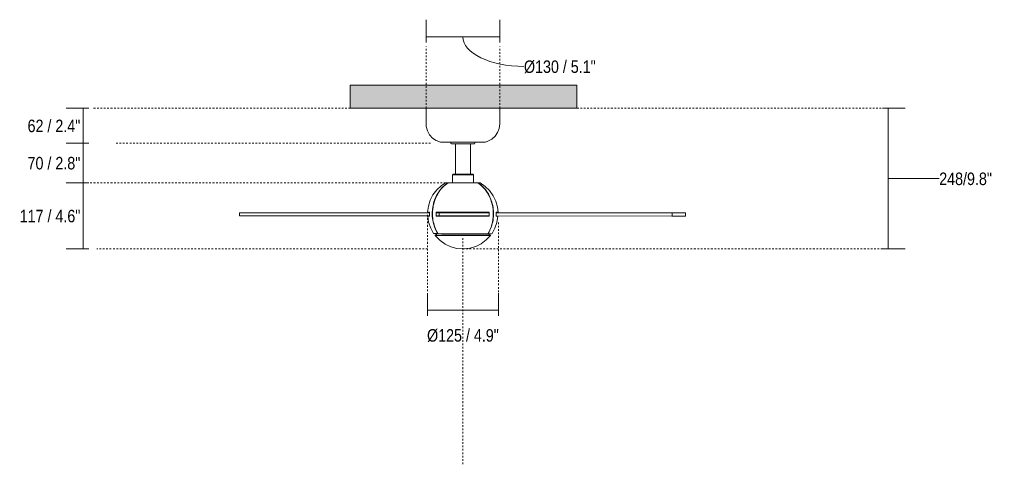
# Model space of a CAD drawing. Header units: millimetres. Extents: x 5811 to 10850, y -1208 to 7072.
# Tile 2 of 3: x 5811 to 7549, y 1372 to 2156. Entities that reach past the tile are written whole.
import ezdxf

# ---------------------------------------------------------------- set-up
doc = ezdxf.new("R2010")
doc.units = ezdxf.units.MM
doc.linetypes.add('Dash', pattern=[6, 3, -3])
for name, color, linetype, lineweight in [('Aparatos eléctricos', 7, 'Continuous', 9), ('Cotas', 7, 'Continuous', 9), ('Cotas-10', 7, 'Continuous', 9), ('Techos', 7, 'Continuous', 9)]:
    doc.layers.add(name, color=color, linetype=linetype, lineweight=lineweight)
doc.layers.add('Lighthing Fixture Dim Grey Dash', color=7, linetype='Dash', lineweight=9, true_color=0xd2d2d2)
doc.styles.add('Arial Narrow', font='ARIALN.TTF', dxfattribs={"height": 22})
doc.dimstyles.new('FARO_-_2_2mm_Arial_Narrow_mm_Inch_Horiz', dxfattribs={"dimscale": 304.8, "dimtxt": 22.515481, "dimasz": 0, "dimexe": 0.098425, "dimexo": 0.0625, "dimgap": 0.016404, "dimtad": 3, "dimtih": 1, "dimtoh": 1, "dimdec": 0, "dimzin": 0, "dimdsep": 46, "dimtxsty": 'Arial Narrow', "dimblk1": 'NONE', "dimblk2": 'NONE', "dimsah": 1, "dimcen": 0.09, "dimadec": 0, "dimazin": 0, "dimtfac": 1, "dimtdec": 4, "dimtix": 1, "dimtmove": 0, "dimatfit": 3, "dimfxl": 0.032808, "dimfxlon": 1, "dimtvp": 1, "dimtolj": 1, "dimtzin": 0, "dimarcsym": 2})
doc.dimstyles.new('FARO_-_2_2mm_Arial_Narrow_mm_Inch_Left', dxfattribs={"dimscale": 304.8, "dimtxt": 22.515481, "dimasz": 0, "dimexe": 0.098425, "dimexo": 0.0625, "dimgap": 0.016404, "dimtad": 1, "dimdec": 0, "dimzin": 0, "dimdsep": 46, "dimtxsty": 'Arial Narrow', "dimblk1": 'NONE', "dimblk2": 'NONE', "dimsah": 1, "dimcen": 0.09, "dimadec": 0, "dimazin": 0, "dimtfac": 1, "dimtdec": 4, "dimtix": 1, "dimtmove": 1, "dimatfit": 3, "dimfxl": 0.032808, "dimfxlon": 1, "dimtvp": 1, "dimtolj": 1, "dimtzin": 0, "dimarcsym": 2})
doc.dimstyles.new('FARO_-_2_2mm_Arial_Narrow_mm_Inch_Left_H', dxfattribs={"dimscale": 304.8, "dimtxt": 22.515481, "dimasz": 0, "dimexe": 0.098425, "dimexo": 0.0625, "dimgap": 0.016404, "dimtad": 3, "dimtih": 1, "dimtoh": 1, "dimdec": 0, "dimzin": 0, "dimdsep": 46, "dimtxsty": 'Arial Narrow', "dimblk1": 'NONE', "dimblk2": 'NONE', "dimsah": 1, "dimcen": 0.09, "dimadec": 0, "dimazin": 0, "dimtfac": 1, "dimtdec": 4, "dimtix": 1, "dimtmove": 1, "dimatfit": 3, "dimfxl": 0.032808, "dimfxlon": 1, "dimtvp": 1, "dimtolj": 1, "dimtzin": 0, "dimarcsym": 2})
doc.dimstyles.new('FARO_-_2_2mm_Arial_Narrow_mm_Inch_Right', dxfattribs={"dimscale": 304.8, "dimtxt": 22.515481, "dimasz": 0, "dimexe": 0.098425, "dimexo": 0.0625, "dimgap": 0.016404, "dimtad": 1, "dimdec": 0, "dimzin": 0, "dimdsep": 46, "dimtxsty": 'Arial Narrow', "dimblk1": 'NONE', "dimblk2": 'NONE', "dimsah": 1, "dimcen": 0.09, "dimadec": 0, "dimazin": 0, "dimtfac": 1, "dimtdec": 4, "dimtix": 1, "dimtmove": 2, "dimatfit": 3, "dimfxl": 0.032808, "dimfxlon": 1, "dimtvp": 1, "dimtolj": 1, "dimtzin": 0, "dimarcsym": 2})

# ---------------------------------------------------------------- blocks, each defined once
blk = doc.blocks.new('34270 - 34270 SFERA S White fan with DC motor-696170-Alzado_PDF')
at = {"layer": 'Aparatos eléctricos'}
for p, q in [((6528.7, 2000), (6528.7, 1972.3)), ((6658.7, 1972.2), (6658.7, 2000)), ((6554.2, 1940.3), (6553.9, 1940.3)), ((6557.1, 1940.2), (6556.9, 1940.3)), ((6572.4, 1939.2), (6572.4, 1938.3)), ((6580.4, 1937.3), (6580.4, 1883.4)), ((6606.8, 1883.4), (6606.9, 1937.3)), ((6614.9, 1938.2), (6614.9, 1939.1)), ((6630.5, 1940.3), (6630.1, 1940.1)), ((6633.4, 1940.2), (6633.1, 1940.2)), ((6576.1, 1883.4), (6575.1, 1882.4)), ((6575.1, 1882.4), (6575.1, 1868.4)), ((6612.1, 1882.3), (6611.1, 1883.4)), ((6612.1, 1868.4), (6612.1, 1882.3)), ((6567, 1868.4), (6567.5, 1868.4)), ((6620, 1868.4), (6620.4, 1868.4)), ((6199.5, 1815.7), (6199.5, 1810.4)), ((6220.8, 1815.7), (6534.6, 1815.6)), ((6534.8, 1810.2), (6220.8, 1810.4)), ((6546.6, 1815.6), (6546.7, 1815.6)), ((6546.7, 1810.2), (6546.6, 1810.2)), ((6546.7, 1815.6), (6551.7, 1815.6)), ((6546.7, 1810.2), (6546.7, 1815.6)), ((6551.7, 1810.3), (6546.7, 1810.2)), ((6546.7, 1810.2), (6640.1, 1810.2)), ((6551.6, 1815.6), (6551.6, 1810.3)), ((6551.7, 1815.6), (6551.7, 1810.3)), ((6575.4, 1816.4), (6575.4, 1815.6)), ((6575.4, 1810.2), (6575.4, 1809.5)), ((6611.7, 1815.6), (6611.7, 1816.4)), ((6611.7, 1809.5), (6611.7, 1810.2)), ((6637.7, 1815.6), (6640.1, 1815.5)), ((6640.1, 1810.2), (6637.7, 1810.2)), ((6640.1, 1815.5), (6640.1, 1810.2)), ((6963.2, 1809.9), (6652.1, 1810.2)), ((6652.3, 1815.5), (6963.2, 1815.3)), ((6963.2, 1815.3), (6963.2, 1809.9)), ((6986.5, 1809.9), (6986.5, 1815.3)), ((6542.9, 1778.8), (6542, 1779.2)), ((6545.9, 1778.7), (6544.8, 1778.7)), ((6545.2, 1776.4), (6545.8, 1776.4)), ((6546.8, 1778.8), (6546.8, 1776.4)), ((6640.3, 1776.4), (6640.3, 1778.7)), ((6641.3, 1776.4), (6641.8, 1776.4)), ((6644.2, 1778.7), (6644.1, 1778.7)), ((6645.1, 1779.1), (6644.2, 1778.7))]:
    blk.add_line(p, q, dxfattribs=at)
at = {"layer": 'Aparatos eléctricos', "flags": 128}
for points in [[(6553.9, 1940.3), (6546.5, 1943), (6540, 1947.4), (6534.7, 1953.3), (6531, 1960.2), (6529, 1967.8), (6528.7, 1972.3)], [(6658.7, 1972.2), (6657.7, 1964.4), (6654.9, 1957.1), (6650.5, 1950.6), (6644.6, 1945.3), (6637.7, 1941.6), (6633.4, 1940.2)], [(6554.6, 1940.3), (6554.3, 1940.3), (6554.2, 1940.3)], [(6554.8, 1940.3), (6555.2, 1940.3), (6558, 1940.3), (6562.4, 1940.3), (6568.4, 1940.3), (6575.6, 1940.3), (6583.7, 1940.2), (6592.2, 1940.2), (6600.8, 1940.2), (6609, 1940.2), (6616.6, 1940.2), (6623, 1940.2), (6628, 1940.2), (6631.4, 1940.2), (6633, 1940.2), (6633.1, 1940.2)], [(6571.5, 1940.2), (6570.6, 1940.2), (6564.8, 1940.2), (6560.5, 1940.2), (6557.9, 1940.2), (6557.1, 1940.2)], [(6557.1, 1940.2), (6558.1, 1940.2), (6560.9, 1940.2), (6565.3, 1940.2), (6571.3, 1940.2), (6578.4, 1940.2), (6586.2, 1940.2), (6593.6, 1940.2)], [(6572.4, 1939.2), (6571.9, 1940), (6571.4, 1940.2)], [(6573.4, 1937.3), (6572.6, 1937.7), (6572.4, 1938.3)], [(6578.6, 1937.3), (6577.6, 1937.3), (6574.6, 1937.3), (6573.4, 1937.3), (6573.4, 1937.3)], [(6573.4, 1937.3), (6574.3, 1937.3), (6577.1, 1937.3), (6581.3, 1937.3), (6586.7, 1937.3), (6592.8, 1937.3), (6593.6, 1937.3)], [(6593.6, 1940.2), (6601.9, 1940.2), (6609.7, 1940.2), (6616.7, 1940.2), (6622.5, 1940.2), (6626.8, 1940.1), (6629.4, 1940.1), (6630.1, 1940.1)], [(6593.6, 1937.3), (6599.7, 1937.3), (6605.3, 1937.3), (6609.7, 1937.3), (6612.7, 1937.2), (6613.9, 1937.2), (6613.9, 1937.2)], [(6613.9, 1937.2), (6613, 1937.2), (6610.2, 1937.2), (6608.6, 1937.2)], [(6614.9, 1938.2), (6614.4, 1937.4), (6613.9, 1937.2)], [(6615.9, 1940.2), (6615, 1939.7), (6614.9, 1939.1)], [(6630.1, 1940.1), (6629.2, 1940.1), (6626.4, 1940.1), (6622, 1940.1), (6616, 1940.1), (6615.8, 1940.1)], [(6531.4, 1816.5), (6532.8, 1827.2), (6536, 1837.6), (6540.9, 1847.3), (6547.5, 1855.9), (6555.4, 1863.3), (6563, 1868.4)], [(6624.2, 1868.4), (6633.1, 1862.2), (6640.8, 1854.6), (6647.1, 1845.7), (6651.8, 1835.9), (6654.7, 1825.5), (6655.7, 1816.4)], [(6542, 1779.2), (6536.8, 1788.7), (6533.2, 1799), (6531.6, 1809.5)], [(6655.6, 1809.4), (6653.8, 1798.7), (6650.3, 1788.5), (6645.1, 1779.1)], [(6542.9, 1778.8), (6543.8, 1778.8), (6546.6, 1778.8), (6549.5, 1778.8)], [(6543.6, 1778.7), (6542.9, 1778.8), (6542.9, 1778.8)], [(6544.9, 1775.6), (6544.8, 1776.1), (6545.1, 1776.4), (6545.2, 1776.4)], [(6593.5, 1751.8), (6582.7, 1752.8), (6572.2, 1755.7), (6562.4, 1760.3), (6553.6, 1766.6), (6545.9, 1774.3), (6544.9, 1775.6)], [(6641.8, 1776.4), (6640.9, 1776.4), (6638.1, 1776.4), (6633.6, 1776.4), (6627.5, 1776.4), (6620.1, 1776.4), (6611.6, 1776.4), (6602.4, 1776.4), (6592.9, 1776.4), (6583.4, 1776.4), (6574.3, 1776.4), (6566, 1776.4), (6558.7, 1776.4), (6552.8, 1776.4), (6548.5, 1776.4), (6546, 1776.4), (6545.2, 1776.4)], [(6550, 1778.8), (6555.8, 1778.7), (6563, 1778.7), (6571.3, 1778.7), (6580.5, 1778.7), (6590.1, 1778.7), (6599.9, 1778.7), (6609.4, 1778.7), (6618.4, 1778.7), (6626.4, 1778.7), (6633.2, 1778.7), (6637.3, 1778.7)], [(6642.2, 1775.5), (6634.8, 1767.6), (6626.1, 1761.1), (6616.4, 1756.3), (6606, 1753.1), (6595.2, 1751.8), (6593.5, 1751.8)], [(6637.7, 1778.7), (6641.7, 1778.7), (6643.8, 1778.7), (6644.2, 1778.7)], [(6641.8, 1776.4), (6642.3, 1776.1), (6642.3, 1775.6), (6642.2, 1775.5)]]:
    blk.add_lwpolyline(points, dxfattribs=at)
at = {"layer": 'Aparatos eléctricos'}
for centre, major_axis, ratio, start_param, end_param in [((6593.6, 1882.3), (-18.5, 0), 0.000176, 3.141769, 6.283009), ((6593.6, 1883.4), (-17.5, 0), 0.000176, 3.141769, 6.283009), ((6593.7, 1814.1), (0, 62.5), 0.866351, 0.516282, 2.163466), ((6593.6, 1868.4), (-30.6, 0), 0.000176, 5.767487, 6.283837), ((6593.6, 1868.4), (-30.6, 0), 0.000176, 3.673091, 5.738042), ((6593.2, 1814.1), (0.1, 62.5), 0.865699, 4.119718, 5.766903), ((6593.6, 1868.4), (-30.6, 0), 0.000176, 3.142245, 3.643647), ((6242.6, 1815.7), (-43, 0), 0.000176, 5.242417, 6.283185), ((6242.6, 1810.4), (-43, 0), 0.000176, 5.242417, 6.283185), ((6242.6, 1810.4), (-43, 0), 0.000176, 1.036366, 1.161397), ((6593.6, 1816.4), (-62.1, 0), 0.000176, 5.957426, 6.283837), ((6593.6, 1809.5), (-62, 0), 0.000176, 5.955105, 6.283837), ((6593.6, 1816.4), (-62.1, 0), 0.000176, 3.863031, 5.570295), ((6593.6, 1809.5), (-62, 0), 0.000176, 3.86071, 5.572656), ((6594.7, 1815.6), (-43, 0), 0.000176, 3.148022, 6.328927), ((6594.7, 1810.3), (-43, 0), 0.000176, 3.148022, 6.328927), ((6593.6, 1809.5), (-62, 0), 0.000176, 3.142245, 3.478261), ((6593.6, 1816.4), (-62.1, 0), 0.000176, 3.142245, 3.4759), ((6943.4, 1809.9), (-43, 0), 0.000176, 2.032367, 2.049817), ((6943.4, 1815.3), (-43, 0), 0.000176, 3.041914, 4.234532), ((6943.4, 1809.9), (-43, 0), 0.000176, 3.041914, 4.234532), ((6593.5, 1775.6), (-48.7, 0), 0.000176, 3.141593, 6.283185)]:
    blk.add_ellipse(centre, major_axis=major_axis, ratio=ratio, start_param=start_param, end_param=end_param, dxfattribs=at)
for points in [[(6549.3, 1779.2), (6547.2, 1782.8), (6543.7, 1790.3), (6540.5, 1802.8), (6539.7, 1815.7), (6541.1, 1828.5), (6544.8, 1840.7), (6550.5, 1851.8), (6558.2, 1861.3), (6564.2, 1866.3), (6567.5, 1868.4)], [(6638.5, 1779.1), (6640.6, 1782.8), (6644.1, 1790.3), (6647.2, 1802.7), (6648.1, 1815.6), (6646.7, 1828.4), (6643, 1840.6), (6637.3, 1851.7), (6629.7, 1861.3), (6623.7, 1866.2), (6620.4, 1868.4)], [(6534.7, 1816.5), (6534.6, 1815.3), (6534.6, 1813), (6534.7, 1810.7), (6534.9, 1809.5)], [(6546.6, 1809.5), (6546.6, 1810.7), (6546.6, 1813), (6546.6, 1815.3), (6546.6, 1816.5)], [(6640.2, 1816.4), (6640.2, 1815.2), (6640.2, 1812.9), (6640.2, 1810.6), (6640.2, 1809.5)], [(6652.1, 1809.4), (6652.2, 1810.6), (6652.3, 1812.9), (6652.3, 1815.2), (6652.3, 1816.4)], [(6548.8, 1779.2), (6548.9, 1779.1), (6549, 1779), (6549.2, 1778.8), (6549.5, 1778.7), (6549.6, 1778.8), (6549.7, 1778.8)], [(6549.9, 1778.8), (6549.8, 1778.8), (6549.7, 1778.8), (6549.4, 1779), (6549.3, 1779.1), (6549.3, 1779.2)], [(6638, 1779.1), (6638, 1779.1), (6637.9, 1778.9), (6637.6, 1778.8), (6637.5, 1778.7), (6637.4, 1778.7)], [(6637.6, 1778.7), (6637.6, 1778.7), (6637.7, 1778.7), (6637.8, 1778.7)], [(6637.8, 1778.7), (6637.9, 1778.7), (6638.1, 1778.8), (6638.3, 1778.9), (6638.4, 1779.1), (6638.5, 1779.1)]]:
    blk.add_open_spline(points, degree=3, dxfattribs=at)
blk = doc.blocks.new('DIMBLOCK1-Alzado_PDF')
at = {"layer": 'Cotas-10', "color": 251, "true_color": 0x5b5b5b}
for p, q in [((6528.6, 2126.1), (6528.6, 2156.1)), ((6658.6, 2126.1), (6658.6, 2156.1)), ((6528.6, 2126.1), (6658.6, 2126.1)), ((6528.6, 2126.1), (6528.6, 2116.1)), ((6658.6, 2126.1), (6658.6, 2116.1))]:
    blk.add_line(p, q, dxfattribs=at)
blk.add_ellipse((6701.4, 2126.1), major_axis=(107.8, 0), ratio=0.486006, start_param=3.141593, end_param=4.712389, dxfattribs=at)
at = {"layer": 'Cotas-10', "color": 0, "insert": (6701.4, 2084.2), "char_height": 22, "width": 152.248, "attachment_point": 1, "line_spacing_factor": 0.974696, "style": 'Arial Narrow'}
blk.add_mtext('Ø130 / 5.1"', dxfattribs=at)
blk = doc.blocks.new('_None')
blk = doc.blocks.new('DIMBLOCK2-Alzado_PDF')
at = {"layer": 'Cotas-10', "color": 251, "true_color": 0x5b5b5b}
for p, q in [((5923.7, 2000), (5893.7, 2000)), ((5923.7, 2000), (5923.7, 1938.5)), ((5923.7, 2000), (5933.7, 2000)), ((5923.7, 1938.5), (5893.7, 1938.5)), ((5923.7, 1938.5), (5933.7, 1938.5))]:
    blk.add_line(p, q, dxfattribs=at)
at = {"layer": 'Cotas-10', "color": 0, "insert": (5825.4, 1979.8), "char_height": 22, "width": 111.934, "attachment_point": 1, "line_spacing_factor": 0.974696, "style": 'Arial Narrow'}
blk.add_mtext('62 / 2.4"', dxfattribs=at)
blk = doc.blocks.new('DIMBLOCK3-Alzado_PDF')
at = {"layer": 'Cotas-10', "color": 251, "true_color": 0x5b5b5b}
for p, q in [((5923.7, 1938.5), (5893.7, 1938.5)), ((5923.7, 1938.5), (5923.7, 1868.5)), ((5923.7, 1938.5), (5933.7, 1938.5)), ((5923.7, 1868.5), (5893.7, 1868.5)), ((5923.7, 1868.5), (5933.7, 1868.5))]:
    blk.add_line(p, q, dxfattribs=at)
at = {"layer": 'Cotas-10', "color": 0, "insert": (5825.4, 1914.1), "char_height": 22, "width": 111.934, "attachment_point": 1, "line_spacing_factor": 0.974696, "style": 'Arial Narrow'}
blk.add_mtext('70 / 2.8"', dxfattribs=at)
blk = doc.blocks.new('DIMBLOCK4-Alzado_PDF')
at = {"layer": 'Cotas-10', "color": 251, "true_color": 0x5b5b5b}
for p, q in [((5923.7, 1868.5), (5893.7, 1868.5)), ((5923.7, 1868.5), (5923.7, 1751.9)), ((5923.7, 1868.5), (5933.7, 1868.5)), ((5923.7, 1751.9), (5893.7, 1751.9)), ((5923.7, 1751.9), (5933.7, 1751.9))]:
    blk.add_line(p, q, dxfattribs=at)
at = {"layer": 'Cotas-10', "color": 0, "insert": (5811.5, 1820.8), "char_height": 22, "width": 128.66, "attachment_point": 1, "line_spacing_factor": 0.974696, "style": 'Arial Narrow'}
blk.add_mtext('117 / 4.6"', dxfattribs=at)
blk = doc.blocks.new('DIMBLOCK5-Alzado_PDF')
at = {"layer": 'Cotas-10', "color": 251, "true_color": 0x5b5b5b}
for p, q in [((6531.2, 1643.9), (6531.2, 1673.9)), ((6656.4, 1643.9), (6656.4, 1673.9)), ((6531.2, 1643.9), (6656.4, 1643.9)), ((6531.2, 1643.9), (6531.2, 1633.9)), ((6656.4, 1643.9), (6656.4, 1633.9))]:
    blk.add_line(p, q, dxfattribs=at)
at = {"layer": 'Cotas-10', "color": 0, "insert": (6530.4, 1610.4), "char_height": 22, "width": 152.248, "attachment_point": 1, "line_spacing_factor": 0.974696, "style": 'Arial Narrow'}
blk.add_mtext('Ø125 / 4.9"', dxfattribs=at)
blk = doc.blocks.new('DIMBLOCK6-Alzado_PDF')
at = {"layer": 'Cotas-10', "color": 251, "true_color": 0x5b5b5b}
for p, q in [((7344.2, 2000), (7334.2, 2000)), ((7344.2, 1751.9), (7344.2, 2000)), ((7344.2, 2000), (7374.2, 2000)), ((7344.2, 1876), (7344.2, 1876)), ((7434.3, 1876), (7344.2, 1876)), ((7344.2, 1751.9), (7334.2, 1751.9)), ((7344.2, 1751.9), (7374.2, 1751.9))]:
    blk.add_line(p, q, dxfattribs=at)
at = {"layer": 'Cotas-10', "color": 0, "insert": (7434.3, 1886.5), "char_height": 22, "width": 111.505, "attachment_point": 1, "line_spacing_factor": 0.974696, "style": 'Arial Narrow'}
blk.add_mtext('248/9.8"', dxfattribs=at)

msp = doc.modelspace()

# ---------------------------------------------------------------- hatches: boundary and pattern name
at = {"layer": 'Techos', "true_color": 0xe8e8e8}
msp.add_hatch(color=254, dxfattribs=at).paths.add_polyline_path([(6590.9, 2000), (6795, 2000), (6795, 2040.5), (6395, 2040.5), (6395, 2000), (6584, 2000)])

# ---------------------------------------------------------------- linework, layer by layer
at = {"layer": 'Lighthing Fixture Dim Grey Dash'}
for p, q in [((6528.6, 2000), (6528.6, 2109)), ((6658.6, 2000), (6658.6, 2109)), ((6395, 2000), (5939.2, 2000)), ((6795, 2000), (7333.5, 2000)), ((6536.6, 1938.5), (5981.6, 1938.5)), ((6563, 1868.5), (5933, 1868.5)), ((6531.2, 1812.1), (6531.2, 1640.5)), ((6656.4, 1798.7), (6656.4, 1643.7)), ((6593.5, 1372.1), (6593.5, 1772.9)), ((6531.2, 1751.9), (5947.7, 1751.9)), ((6593.5, 1751.9), (7333.5, 1751.9))]:
    msp.add_line(p, q, dxfattribs=at)
at = {"layer": 'Techos'}
for p, q in [((6395, 2040.5), (6795, 2040.5)), ((6395, 2000), (6395, 2040.5)), ((6795, 2040.5), (6795, 2000)), ((6795, 2000), (6395, 2000))]:
    msp.add_line(p, q, dxfattribs=at)

# ---------------------------------------------------------------- block references
at = {"layer": 'Aparatos eléctricos'}
msp.add_blockref('34270 - 34270 SFERA S White fan with DC motor-696170-Alzado_PDF', (0, 0), dxfattribs=at)

# ---------------------------------------------------------------- dimensions: what is measured, and where the dimension line sits
at = {"layer": 'Cotas', "color": 251, "true_color": 0x5b5b5b}
for base, p1, p2, dimstyle, override, picture, middle in [((6658.6, 2126.1), (6528.6, 2116.1), (6658.6, 2116.1), 'FARO_-_2_2mm_Arial_Narrow_mm_Inch_Left', {"dimpost": '<>', "dimfxl": 130}, 'DIMBLOCK1-Alzado_PDF', (6777.5, 2069.6)), ((6656.4, 1643.9), (6531.2, 1633.9), (6656.4, 1633.9), 'FARO_-_2_2mm_Arial_Narrow_mm_Inch_Right', {"dimpost": '<>', "dimfxl": 125.116793}, 'DIMBLOCK5-Alzado_PDF', (6606.5, 1595.7))]:
    dim = msp.add_linear_dim(base=base, p1=p1, p2=p2, text='Ø<>', dimstyle=dimstyle, override=override, dxfattribs=at)
    dim.commit()
    dim.dimension.update_dxf_attribs({"geometry": picture, "text_midpoint": middle, "dimtype": 160})
for base, p1, p2, override, picture, middle in [((5923.7042, 1938.4937), (5933.7042, 2000), (5933.7042, 1938.4937), {"dimpost": '<>', "dimfxl": 61.506273}, 'DIMBLOCK2-Alzado_PDF', (5862.9089, 1969.2469)), ((5923.7, 1868.5), (5933.7, 1938.5), (5933.7, 1868.5), {"dimpost": '<>', "dimfxl": 70.011666}, 'DIMBLOCK3-Alzado_PDF', (5863, 1903.5)), ((5923.7, 1751.9), (5933.7, 1868.5), (5933.7, 1751.9), {"dimpost": '<>', "dimfxl": 116.532215}, 'DIMBLOCK4-Alzado_PDF', (5856.8, 1810.2))]:
    dim = msp.add_linear_dim(base=base, p1=p1, p2=p2, angle=90, dimstyle='FARO_-_2_2mm_Arial_Narrow_mm_Inch_Horiz', override=override, dxfattribs=at)
    dim.commit()
    dim.dimension.update_dxf_attribs({"geometry": picture, "text_midpoint": middle})
dim = msp.add_linear_dim(base=(7344.2, 2000), p1=(7334.2, 1751.9), p2=(7334.2, 2000), angle=90, dimstyle='FARO_-_2_2mm_Arial_Narrow_mm_Inch_Left_H', override={"dimtih": 1, "dimtoh": 1, "dimpost": '<>', "dimfxl": 248.087615}, dxfattribs=at)
dim.commit()
dim.dimension.update_dxf_attribs({"geometry": 'DIMBLOCK6-Alzado_PDF', "text_midpoint": (7490, 1871.9), "dimtype": 160})

doc.saveas('drawing.dxf')
